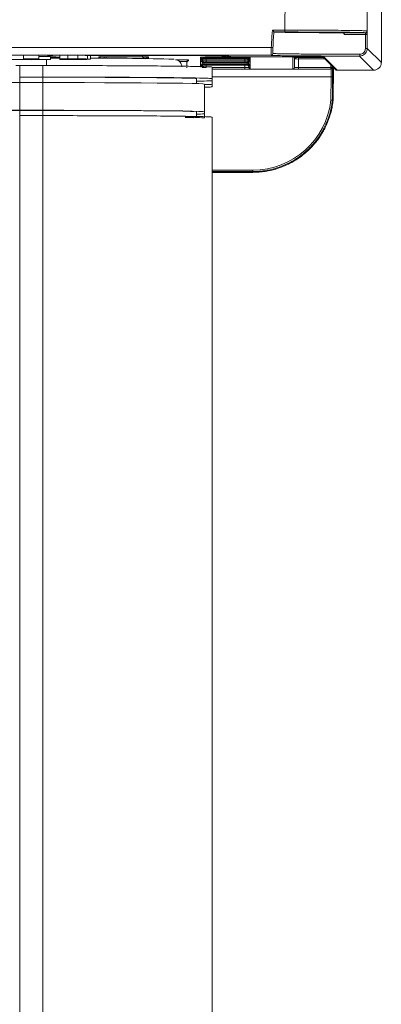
# Model space of a CAD drawing. Header units: millimetres. Extents: x 0 to 2100, y 0 to 1485.
# Tile 27 of 66: x 675 to 722, y 796 to 924. Entities that reach past the tile are written whole.
import ezdxf

# ---------------------------------------------------------------- set-up
doc = ezdxf.new("R2010")
doc.units = ezdxf.units.MM
doc.header["$LTSCALE"] = 5

msp = doc.modelspace()

# ---------------------------------------------------------------- linework, layer by layer
at = {"color": 7, "linetype": 'Continuous', "lineweight": 15}
for p, q in [((720.44, 922.08), (720.44, 1308.91)), ((722.27, 918.12), (722.27, 949.82)), ((709.69, 922.09), (708.3, 922.09)), ((708.3, 922.09), (708.3, 922.09)), ((720.44, 921.74), (720.44, 919.95)), ((679, 919.07), (679, 919.04)), ((683.77, 919.04), (683.77, 919.07)), ((720.44, 919.95), (722.27, 918.12)), ((674.27, 918.52), (676.77, 918.49)), ((675.77, 918.52), (674.27, 918.52)), ((675.77, 918.58), (675.77, 918.98)), ((677.77, 918.58), (675.77, 918.58)), ((675.77, 918.58), (675.77, 918.52)), ((676.77, 918.49), (679.27, 918.52)), ((677.77, 918.58), (677.77, 918.98)), ((679.27, 918.92), (677.77, 918.92)), ((677.77, 918.52), (677.77, 918.58)), ((679.27, 918.52), (677.77, 918.52)), ((679, 919.04), (679.54, 919.04)), ((679.27, 918.52), (679.27, 918.92)), ((679.27, 918.87), (679.29, 918.87)), ((679.34, 918.68), (680.5, 918.68)), ((679.54, 919.04), (679.54, 919.07)), ((679.79, 918.82), (679.79, 918.82)), ((679.79, 918.74), (679.79, 918.82)), ((679.96, 918.87), (679.97, 918.87)), ((679.99, 918.86), (679.99, 918.8)), ((679.99, 918.8), (680.5, 918.8)), ((679.99, 918.76), (679.99, 918.69)), ((679.99, 918.69), (679.99, 918.69)), ((680.5, 918.59), (680.5, 918.99)), ((680.5, 918.53), (680.5, 918.59)), ((680.5, 918.59), (681.52, 918.59)), ((682.29, 918.53), (680.5, 918.53)), ((681.52, 918.59), (681.52, 918.99)), ((682, 918.58), (681.64, 918.58)), ((681.64, 918.58), (681.64, 918.56)), ((681.64, 918.56), (681.94, 918.56)), ((681.91, 918.55), (681.64, 918.55)), ((681.64, 918.55), (681.64, 918.54)), ((681.64, 918.54), (681.97, 918.54)), ((682.81, 918.58), (682.81, 918.98)), ((683.77, 919.04), (701.45, 919.04)), ((684.08, 918.57), (684.08, 918.97)), ((684.49, 918.55), (684.49, 918.95)), ((684.49, 918.79), (684.49, 918.77)), ((685.54, 918.69), (685.54, 918.86)), ((685.54, 918.69), (685.54, 918.69)), ((685.74, 918.82), (685.74, 918.73)), ((686.24, 918.87), (691.29, 918.87)), ((691.79, 918.82), (691.79, 918.82)), ((691.79, 918.73), (691.79, 918.82)), ((691.96, 918.87), (691.97, 918.87)), ((691.99, 918.86), (691.99, 918.69)), ((691.99, 918.69), (691.99, 918.69)), ((696.99, 917.63), (697, 918.16)), ((697, 918.16), (697, 918.25)), ((697.2, 918.45), (697.2, 918.36)), ((698.79, 918.78), (698.79, 918.83)), ((698.79, 918.78), (698.79, 918.78)), ((698.79, 918.62), (698.79, 918.78)), ((698.79, 918.62), (698.79, 918.62)), ((698.79, 918.54), (698.79, 918.62)), ((698.79, 918.54), (698.79, 918.54)), ((698.79, 918.49), (698.79, 918.54)), ((698.79, 918.49), (698.79, 918.49)), ((698.79, 918.32), (698.79, 918.49)), ((698.79, 918.32), (698.79, 918.32)), ((698.79, 918.27), (698.79, 918.32)), ((698.79, 918.27), (698.79, 918.27)), ((698.79, 918.19), (698.79, 918.27)), ((698.79, 918.19), (698.79, 918.19)), ((698.79, 917.82), (698.79, 918.19)), ((698.79, 917.82), (698.79, 917.82)), ((698.79, 917.73), (698.79, 917.82)), ((698.99, 918.82), (698.99, 918.73)), ((698.99, 918.69), (698.99, 918.68)), ((698.99, 918.68), (698.99, 918.52)), ((698.99, 918.47), (698.99, 918.47)), ((698.99, 918.47), (698.99, 918.38)), ((698.99, 918.02), (698.99, 918.01)), ((698.99, 918.01), (698.99, 917.93)), ((698.99, 917.88), (698.99, 917.71)), ((699, 918.42), (699, 918.42)), ((699.19, 918.88), (699.19, 918.71)), ((699.19, 918.67), (699.19, 918.58)), ((699.19, 918.21), (699.19, 918.13)), ((699.19, 918.08), (699.19, 917.91)), ((699.19, 917.86), (699.19, 917.78)), ((699.49, 918.84), (704.54, 918.84)), ((699.5, 918.71), (704.54, 918.71)), ((704.54, 918.66), (699.5, 918.66)), ((699.5, 918.58), (704.54, 918.58)), ((699.5, 918.21), (699.5, 918.41)), ((699.5, 918.41), (704.54, 918.41)), ((704.54, 918.21), (699.5, 918.21)), ((699.5, 918.13), (704.54, 918.13)), ((704.54, 918.08), (699.5, 918.08)), ((699.5, 917.91), (704.54, 917.91)), ((704.54, 917.86), (699.5, 917.86)), ((702.32, 918.86), (701.27, 919.03)), ((701.9, 919.04), (702.91, 918.87)), ((701.91, 919.04), (701.93, 919.03)), ((701.93, 919.03), (702.95, 918.86)), ((714.11, 918.86), (702.32, 918.86)), ((702.95, 918.86), (714.3, 918.86)), ((704.54, 918.21), (704.54, 918.41)), ((704.84, 918.58), (704.84, 918.67)), ((704.84, 918.13), (704.84, 918.21)), ((704.84, 917.91), (704.84, 918.08)), ((704.84, 917.78), (704.84, 917.86)), ((705.04, 918.73), (705.04, 918.82)), ((705.04, 918.68), (705.04, 918.69)), ((705.04, 918.52), (705.04, 918.68)), ((705.04, 918.47), (705.04, 918.47)), ((705.04, 918.38), (705.04, 918.47)), ((705.04, 918.01), (705.04, 918.02)), ((705.04, 917.93), (705.04, 918.01)), ((705.04, 917.88), (705.04, 917.88)), ((705.04, 917.71), (705.04, 917.88)), ((705.21, 918.83), (705.22, 918.83)), ((705.24, 918.83), (705.24, 918.78)), ((705.24, 918.78), (705.24, 918.62)), ((705.24, 918.78), (705.24, 918.78)), ((705.24, 918.62), (705.24, 918.62)), ((705.24, 918.62), (705.24, 918.54)), ((705.24, 918.54), (705.24, 918.49)), ((705.24, 918.54), (705.24, 918.54)), ((705.24, 918.49), (705.24, 918.32)), ((705.24, 918.49), (705.24, 918.49)), ((705.24, 918.32), (705.24, 918.27)), ((705.24, 918.32), (705.24, 918.32)), ((705.24, 918.27), (705.24, 918.19)), ((705.24, 918.27), (705.24, 918.27)), ((705.24, 918.19), (705.24, 917.82)), ((705.24, 918.19), (705.24, 918.19)), ((705.24, 917.82), (705.24, 917.73)), ((705.24, 917.82), (705.24, 917.82)), ((710.79, 917.28), (710.79, 918.83)), ((710.99, 917.48), (711, 918.58)), ((711.49, 918.84), (714.13, 918.84)), ((711.5, 918.58), (711.49, 917.47)), ((711.5, 918.78), (711.5, 918.58)), ((714.67, 918.86), (716.34, 917.19)), ((714.78, 918.86), (716.51, 917.12)), ((721.27, 917.12), (719.44, 918.95)), ((678.77, 917.74), (674.77, 917.74)), ((675.27, 917.73), (675.27, 916.23)), ((678.27, 917.73), (675.27, 917.73)), ((678.27, 917.73), (678.27, 916.23)), ((696.99, 917.44), (696.99, 917.52)), ((698.79, 917.73), (698.79, 917.73)), ((698.79, 917.68), (698.79, 917.73)), ((698.79, 917.68), (698.79, 917.68)), ((698.79, 917.52), (698.79, 917.52)), ((698.79, 917.47), (698.79, 917.47)), ((699.5, 917.78), (704.54, 917.78)), ((700.27, 917.53), (700.27, 917.33)), ((700.27, 917.33), (700.27, 916.03)), ((704.54, 917.27), (704.54, 917.47)), ((705.04, 917.67), (705.04, 917.67)), ((705.04, 917.58), (705.04, 917.67)), ((705.24, 917.73), (705.24, 917.68)), ((705.24, 917.73), (705.24, 917.73)), ((705.24, 917.68), (705.24, 917.52)), ((705.24, 917.68), (705.24, 917.68)), ((705.24, 917.52), (705.24, 917.47)), ((705.24, 917.52), (705.24, 917.52)), ((705.24, 917.47), (705.24, 917.38)), ((705.24, 917.47), (705.24, 917.47)), ((705.24, 917.38), (705.24, 917.28)), ((705.24, 917.38), (705.24, 917.38)), ((711.49, 917.47), (711.49, 917.27)), ((711.49, 917.47), (715.7, 917.47)), ((715.7, 917.27), (711.49, 917.27)), ((715.7, 917.47), (715.7, 917.27)), ((715.7, 917.47), (715.9, 917.47)), ((715.73, 917.24), (715.7, 917.27)), ((715.9, 917.47), (715.93, 917.43)), ((716.01, 913.22), (716.05, 917.49)), ((716.51, 917.12), (721.27, 917.12)), ((675.27, 916.23), (678.27, 916.23)), ((675.27, 916.21), (678.27, 916.21)), ((675.27, 911.92), (675.27, 915.52)), ((675.27, 915.52), (678.27, 915.52)), ((678.27, 911.92), (678.27, 915.52)), ((698.27, 915.39), (698.27, 916.03)), ((699.27, 911.73), (699.27, 915.33)), ((700.27, 916.03), (700.27, 915.77)), ((700.27, 915.77), (700.27, 915.23)), ((715.71, 913.23), (715.73, 916.25)), ((715.93, 916.26), (715.91, 913.22)), ((700.27, 915.23), (700.27, 914.97)), ((715.91, 913.22), (715.91, 913.22)), ((716.01, 913.22), (716.01, 913.22)), ((675.27, 911.92), (678.27, 911.92)), ((675.27, 911.91), (678.27, 911.91)), ((698.27, 911.03), (698.27, 911.73)), ((699.27, 911.73), (699.27, 911.47)), ((699.27, 910.93), (699.27, 911.47)), ((675.27, 911.23), (675.27, 792.73)), ((675.27, 911.23), (678.27, 911.23)), ((678.27, 911.23), (678.27, 792.73)), ((700.27, 911.03), (700.27, 792.54)), ((700.27, 903.86), (705.58, 903.86)), ((705.58, 904.16), (705.58, 903.96)), ((705.58, 903.96), (705.58, 903.86))]:
    msp.add_line(p, q, dxfattribs=at)
at = {"color": 8, "linetype": 'Continuous', "lineweight": 15}
for p, q in [((679.54, 919.07), (679.56, 919.07)), ((678.77, 917.74), (678.77, 918.51)), ((679.27, 918.73), (679.29, 918.73)), ((679.29, 918.73), (679.29, 918.87)), ((679.29, 918.73), (679.29, 918.68)), ((679.79, 918.82), (679.79, 918.89)), ((679.99, 918.86), (679.97, 918.87)), ((679.99, 918.8), (679.99, 918.76)), ((680.5, 918.76), (679.99, 918.76)), ((679.99, 918.69), (679.99, 918.68)), ((681.94, 918.56), (681.94, 918.58)), ((685.57, 918.87), (685.54, 918.86)), ((685.54, 918.67), (685.54, 918.69)), ((685.74, 918.89), (685.74, 918.82)), ((685.74, 918.69), (685.75, 918.74)), ((685.74, 918.73), (685.74, 918.73)), ((686.25, 918.87), (686.24, 918.69)), ((686.24, 918.69), (686.24, 918.67)), ((686.24, 918.69), (686.46, 918.69)), ((691.29, 918.79), (691.29, 918.87)), ((691.79, 918.82), (691.79, 918.89)), ((691.79, 918.74), (691.79, 918.69)), ((691.79, 918.69), (691.79, 918.73)), ((691.97, 918.87), (691.99, 918.86)), ((691.99, 918.69), (691.99, 918.63)), ((697, 918.25), (696.99, 917.63)), ((698.79, 918.83), (698.82, 918.83)), ((698.99, 918.73), (698.99, 918.69)), ((698.99, 918.52), (698.99, 918.47)), ((698.99, 918.38), (698.99, 918.02)), ((698.99, 917.93), (698.99, 917.88)), ((699.5, 918.66), (699.5, 918.71)), ((699.5, 918.58), (699.5, 918.41)), ((699.5, 918.08), (699.5, 918.13)), ((699.5, 917.86), (699.5, 917.91)), ((702.91, 918.87), (702.95, 918.86)), ((704.54, 918.66), (704.54, 918.71)), ((704.54, 918.41), (704.54, 918.58)), ((704.54, 918.08), (704.54, 918.13)), ((704.54, 917.86), (704.54, 917.91)), ((704.84, 918.71), (704.84, 918.83)), ((705.04, 918.69), (705.04, 918.73)), ((705.04, 918.47), (705.04, 918.52)), ((705.04, 918.42), (705.04, 918.42)), ((705.04, 918.02), (705.04, 918.38)), ((705.04, 917.88), (705.04, 917.93)), ((705.22, 918.83), (705.24, 918.83)), ((710.99, 918.83), (710.99, 917.48)), ((711, 918.58), (711, 918.83)), ((711.2, 918.83), (711.2, 918.78)), ((711.5, 918.78), (714.76, 918.78)), ((714.96, 918.58), (711.5, 918.58)), ((714.11, 918.86), (714.11, 918.86)), ((714.75, 918.86), (714.78, 918.86)), ((715.7, 917.47), (715.7, 917.84)), ((696.99, 917.53), (696.99, 917.48)), ((698.99, 917.71), (698.99, 917.67)), ((698.99, 917.48), (699, 917.58)), ((699.5, 917.78), (699.49, 917.47)), ((700.27, 917.47), (704.54, 917.47)), ((704.54, 917.27), (700.27, 917.27)), ((700.27, 917.24), (715.73, 917.24)), ((704.54, 917.47), (704.54, 917.78)), ((705.04, 917.67), (705.04, 917.71)), ((705.04, 917.6), (705.04, 917.48)), ((705.04, 917.48), (705.04, 917.58)), ((715.9, 917.64), (715.9, 917.47)), ((675.27, 915.52), (675.27, 916.21)), ((678.27, 915.52), (678.27, 916.21)), ((715.73, 916.25), (700.27, 916.25)), ((675.27, 911.23), (675.27, 911.91)), ((678.27, 911.23), (678.27, 911.91)), ((700.27, 904.16), (705.58, 904.16)), ((705.58, 903.96), (700.27, 903.96))]:
    msp.add_line(p, q, dxfattribs=at)
at = {"color": 7, "linetype": 'Continuous', "lineweight": 15, "flags": 128}
for points in [[(709.73, 922.33), (709.74, 923.84), (709.76, 925.03)], [(679.79, 918.74), (679.8, 918.7), (679.8, 918.68)], [(654.27, 915.33), (654.45, 915.36), (654.98, 915.38), (655.87, 915.4), (657.08, 915.43), (658.61, 915.45), (660.42, 915.46), (662.49, 915.48), (664.77, 915.49), (667.23, 915.5), (669.83, 915.51), (672.53, 915.52), (675.27, 915.52)], [(678.27, 915.52), (681.01, 915.52), (683.7, 915.51), (686.31, 915.5), (688.77, 915.49), (691.05, 915.48), (693.12, 915.46), (694.93, 915.45), (696.46, 915.43), (697.67, 915.4), (698.55, 915.38), (699.09, 915.36), (699.27, 915.33)], [(654.27, 911.73), (654.45, 911.76), (654.98, 911.78), (655.87, 911.8), (657.08, 911.83), (658.61, 911.85), (660.42, 911.86), (662.49, 911.88), (664.77, 911.89), (667.23, 911.9), (669.83, 911.91), (672.53, 911.92), (675.27, 911.92)], [(655.27, 911.73), (655.47, 911.76), (656.08, 911.78), (657.08, 911.81), (658.44, 911.83), (660.15, 911.85), (662.17, 911.87), (664.46, 911.88), (666.96, 911.89), (669.63, 911.9), (672.42, 911.91), (675.27, 911.91)], [(678.27, 911.92), (681.01, 911.92), (683.7, 911.91), (686.31, 911.9), (688.77, 911.89), (691.05, 911.88), (693.12, 911.86), (694.93, 911.85), (696.46, 911.83), (697.67, 911.8), (698.55, 911.78), (699.09, 911.76), (699.27, 911.73)], [(678.27, 911.91), (681.12, 911.91), (683.9, 911.9), (686.58, 911.89), (689.08, 911.88), (691.37, 911.87), (693.38, 911.85), (695.09, 911.83), (696.46, 911.81), (697.46, 911.78), (697.91, 911.77)], [(696.77, 911), (697.46, 910.98), (697.91, 910.96)]]:
    msp.add_lwpolyline(points, dxfattribs=at)
at = {"color": 8, "linetype": 'Continuous', "lineweight": 15, "flags": 128}
for points in [[(679.79, 918.82), (679.79, 918.86), (679.79, 918.87)], [(685.74, 918.73), (685.74, 918.69), (685.73, 918.67)], [(685.74, 918.73), (685.74, 918.69), (685.73, 918.67)], [(685.74, 918.73), (685.74, 918.69), (685.74, 918.67)], [(691.79, 918.87), (691.79, 918.86), (691.79, 918.82)], [(691.79, 918.69), (691.8, 918.65), (691.8, 918.63)], [(698.99, 918.68), (699, 918.72), (699, 918.73)]]:
    msp.add_lwpolyline(points, dxfattribs=at)
at = {"color": 7, "linetype": 'Continuous', "lineweight": 15}
for centre, radius, start, end in [((709.27, 922.27), 0.457, 336.4648, 7.2311), ((720.19, 922.23), 0.24, 270.0391, 359.9964), ((720.26, 922.54), 0.779, 265.8439, 283.2705), ((679, 919.28), 0.24, 241.2148, 270.0003), ((707.95, 919.3), 0.24, 270.0868, 359.7363), ((707.44, 898.82), 21.24, 88.0069, 88.5651), ((718.68, 919.14), 0.782, 346.5876, 4.2683), ((720.26, 922.41), 2.46, 268.6776, 274.1572), ((679.54, 919.28), 0.24, 269.9997, 298.3998), ((679.99, 918.89), 0.2, 180.8316, 270.0011), ((679.99, 918.89), 0.2, 180.5011, 270.0011), ((679.99, 919), 0.2, 221.4622, 270.0003), ((686.4, 629.86), 288.82, 88.2254, 90.3785), ((685.54, 918.89), 0.2, 269.9989, 359.1684), ((685.54, 918.89), 0.2, 269.9989, 359.4989), ((685.94, 918.73), 0.2, 145.043, 179.1693), ((691.59, 918.73), 0.2, 0.8308, 43.9771), ((691.99, 918.89), 0.2, 180.8316, 270.0011), ((691.99, 918.89), 0.2, 180.5011, 270.0011), ((697.2, 918.25), 0.2, 89.999, 179.4989), ((697.2, 918.16), 0.2, 89.999, 179.4989), ((698.79, 918.82), 0.2, 269.9989, 359.4989), ((698.79, 918.82), 0.2, 269.9989, 359.1684), ((698.79, 918.74), 0.2, 269.9989, 359.1684), ((698.79, 918.74), 0.2, 269.9989, 359.4989), ((698.79, 918.69), 0.2, 269.9989, 359.4989), ((698.79, 918.69), 0.2, 269.9989, 359.1684), ((698.79, 918.52), 0.2, 269.9989, 359.1684), ((698.79, 918.52), 0.2, 269.9989, 359.4989), ((698.79, 918.47), 0.2, 269.9989, 359.4989), ((698.79, 918.47), 0.2, 269.9989, 359.1684), ((698.79, 918.39), 0.2, 269.9989, 359.1684), ((698.79, 918.39), 0.2, 269.9989, 359.4989), ((698.79, 918.02), 0.2, 269.9989, 359.4989), ((698.79, 918.02), 0.2, 269.9989, 359.1684), ((698.79, 917.93), 0.2, 269.9989, 359.1684), ((698.79, 917.93), 0.2, 269.9989, 359.4989), ((698.79, 917.88), 0.2, 269.9989, 359.4989), ((698.79, 917.88), 0.2, 269.9989, 359.1684), ((699.19, 918.51), 0.2, 89.9989, 179.1684), ((699.19, 918.47), 0.2, 89.9989, 179.1684), ((699.19, 918.38), 0.2, 89.9989, 179.1684), ((699.19, 918.01), 0.2, 89.9989, 179.1684), ((699.19, 917.93), 0.2, 89.9989, 179.1684), ((699.19, 917.88), 0.2, 89.9989, 179.1684), ((699.19, 917.71), 0.2, 89.9989, 179.1684), ((699.19, 917.66), 0.2, 89.9989, 179.1684), ((702.95, 919.1), 0.24, 260.5459, 270), ((704.84, 918.51), 0.2, 0.8316, 90.0011), ((704.84, 918.47), 0.2, 0.8316, 90.0011), ((704.84, 918.38), 0.2, 0.8316, 90.0011), ((704.84, 918.01), 0.2, 0.8316, 90.0011), ((704.84, 917.93), 0.2, 0.8316, 90.0011), ((704.84, 917.88), 0.2, 0.8316, 90.0011), ((704.84, 917.71), 0.2, 0.8316, 90.0011), ((704.84, 917.66), 0.2, 0.8316, 90.0011), ((704.84, 918.73), 0.2, 0.8306, 31.9355), ((705.24, 918.82), 0.2, 180.5011, 270.0011), ((705.24, 918.82), 0.2, 180.8316, 270.0011), ((705.24, 918.74), 0.2, 180.8316, 270.0011), ((705.24, 918.74), 0.2, 180.5011, 270.0011), ((705.24, 918.69), 0.2, 180.5011, 270.0011), ((705.24, 918.69), 0.2, 180.8316, 270.0011), ((705.24, 918.52), 0.2, 180.8316, 270.0011), ((705.24, 918.52), 0.2, 180.5011, 270.0011), ((705.24, 918.47), 0.2, 180.5011, 270.0011), ((705.24, 918.47), 0.2, 180.8316, 270.0011), ((705.24, 918.39), 0.2, 180.8316, 270.0011), ((705.24, 918.39), 0.2, 180.5011, 270.0011), ((705.24, 918.02), 0.2, 180.5011, 270.0011), ((705.24, 918.02), 0.2, 180.8316, 270.0011), ((705.24, 917.93), 0.2, 180.8316, 270.0011), ((705.24, 917.93), 0.2, 180.5011, 270.0011), ((705.24, 917.88), 0.2, 180.5011, 270.0011), ((705.24, 917.88), 0.2, 180.8316, 270.0011), ((711.2, 918.58), 0.2, 89.9989, 179.4989), ((699.19, 917.58), 0.2, 89.9989, 179.1684), ((704.84, 917.58), 0.2, 0.8316, 90.0011), ((705.24, 917.72), 0.2, 180.8316, 270.0011), ((705.24, 917.72), 0.2, 180.5011, 270.0011), ((705.24, 917.67), 0.2, 180.5011, 270.0011), ((705.24, 917.67), 0.2, 180.8316, 270.0011), ((705.24, 917.58), 0.2, 180.8316, 270.0011), ((705.24, 917.58), 0.2, 180.5011, 270.0011), ((705.24, 917.48), 0.2, 180.5011, 270.0011), ((710.79, 917.48), 0.2, 269.9989, 359.4989), ((715.7, 917.47), 0.2, 270.0051, 359.4993), ((715.73, 917.44), 0.2, 270.0051, 359.4993), ((716.51, 917.36), 0.24, 225, 270), ((715.81, 919.18), 2.93, 268.5464, 272.4623), ((705.58, 914.35), 10.19, 270, 353.6886), ((698.24, 920.96), 9.54, 270.1899, 276.2065), ((696.99, 881.23), 29.79, 85.6067, 90.4201)]:
    msp.add_arc(centre, radius, start, end, dxfattribs=at)
at = {"color": 8, "linetype": 'Continuous', "lineweight": 15}
for centre, radius, start, end in [((679.59, 918.73), 0.2, 0.8307, 43.333), ((679.99, 918.82), 0.2, 180.5002, 223.5722), ((679.99, 918.82), 0.2, 180.8307, 223.4068), ((679.99, 918.96), 0.2, 207.9142, 270.0005), ((685.54, 918.82), 0.2, 311.1054, 359.4997), ((685.54, 918.82), 0.2, 311.2867, 359.1691), ((685.94, 918.81), 0.2, 156.5044, 179.1694), ((691.99, 918.82), 0.2, 180.5009, 256.4423), ((691.99, 918.82), 0.2, 180.8315, 255.9159), ((691.99, 918.74), 0.2, 180.8306, 212.6892), ((691.99, 918.74), 0.2, 180.5001, 212.5458), ((704.84, 918.68), 0.2, 0.8308, 50.8899), ((705.24, 918.98), 0.2, 227.1877, 270.0002), ((705.24, 918.98), 0.2, 227.0547, 270.0002), ((716.51, 917.36), 0.24, 225.0004, 270.0049)]:
    msp.add_arc(centre, radius, start, end, dxfattribs=at)
at = {"color": 7, "linetype": 'Continuous', "lineweight": 15}
for centre, major_axis, ratio, start_param, end_param in [((642.63, 914.94), (475.36, 0), 0.008727, 1.495138, 1.502534), ((642.63, 914.94), (475.36, 0), 0.008727, 1.48413, 1.491977), ((685.74, 918.33), (0.003, 0.4), 0.000076, 5.663594, 6.274459), ((686.24, 918.69), (0.5, 0.002), 0.012216, 3.14152, 4.71224), ((686.09, 919.03), (0, 0.5), 0.999962, 3.949392, 4.382465), ((691.97, 919.53), (0, 1), 0.999962, 2.216371, 2.785349), ((695.5, 918.45), (1.7, 0), 0.008727, 0.000076, 1.57072), ((699.5, 918.42), (0.5, 0.002), 0.012216, 3.14152, 4.71224), ((699.5, 918.71), (0.7, 0), 0.008727, 1.570872, 2.019234), ((699.5, 918.67), (0.7, 0), 0.008727, 4.263952, 4.712313), ((699.5, 918.58), (0.7, 0), 0.008727, 1.570872, 2.019234), ((699.5, 918.22), (0.7, 0), 0.008727, 4.263952, 4.712313), ((699.5, 918.12), (0.7, 0), 0.008727, 1.570872, 2.019234), ((699.5, 918.08), (0.7, 0), 0.008727, 4.263952, 4.712313), ((699.5, 917.91), (0.7, 0), 0.008727, 1.570872, 2.019234), ((699.5, 917.87), (0.7, 0), 0.008727, 4.263952, 4.712313), ((701.45, 919.03), (0.48, 0), 0.008727, 0.05236, 1.570796), ((704.54, 918.71), (0.7, 0), 0.008727, 1.122359, 1.57072), ((704.54, 918.67), (0.7, 0), 0.008727, 4.712465, 5.160826), ((704.54, 918.58), (0.7, 0), 0.008727, 1.122359, 1.57072), ((704.54, 918.42), (0.5, -0.002), 0.012216, 4.712538, 6.283258), ((704.54, 918.22), (0.7, 0), 0.008727, 4.712465, 5.160826), ((704.54, 918.12), (0.7, 0), 0.008727, 1.122359, 1.57072), ((704.54, 918.08), (0.7, 0), 0.008727, 4.712465, 5.160826), ((704.54, 917.91), (0.7, 0), 0.008727, 1.122359, 1.57072), ((704.54, 917.87), (0.7, 0), 0.008727, 4.712465, 5.160826), ((711.49, 918.83), (0.7, 0), 0.008727, 1.570872, 3.141593), ((711.5, 918.58), (0.5, -0.002), 0.005236, 3.141641, 4.712362), ((711.5, 918.78), (0.3, 0), 0.008727, 3.141593, 4.712313), ((714.3, 918.86), (0.48, 0), 0.008727, 0.008727, 1.570796), ((721.27, 918.12), (0.707, -0.707), 0.99996, 5.497825, 7.068545), ((699.49, 917.48), (0.5, 0.002), 0.012216, 3.14152, 4.71224), ((699.5, 917.77), (0.7, 0), 0.008727, 1.570872, 2.019234), ((704.54, 917.77), (0.7, 0), 0.008727, 1.122359, 1.57072), ((704.54, 917.48), (0.5, -0.002), 0.012216, 4.712538, 6.283258), ((704.54, 917.28), (0.7, 0), 0.008727, 4.712465, 6.283185), ((711.49, 917.28), (0.7, 0), 0.008727, 3.141593, 4.712313), ((711.49, 917.48), (0.5, 0.002), 0.012216, 3.14152, 4.71224), ((715.72, 916.24), (0.01, 1), 0.010562, 4.729952, 6.274568), ((715.92, 916.23), (0.01, 1.2), 0.008802, 4.729918, 6.274535), ((713.79, 914.28), (8.28, -0.07), 0.130407, 4.971664, 4.984471)]:
    msp.add_ellipse(centre, major_axis=major_axis, ratio=ratio, start_param=start_param, end_param=end_param, dxfattribs=at)
at = {"color": 8, "linetype": 'Continuous', "lineweight": 15}
for centre, major_axis, ratio, start_param, end_param in [((691.29, 918.69), (0.5, -0.002), 0.012216, 4.998462, 6.283258), ((695.5, 918.25), (1.5, 0), 0.00989, 0.000054, 1.200097), ((702.32, 919.06), (0.016, 0.2), 0.897989, 3.229704, 4.16339), ((702.32, 919.06), (0.38, 0.002), 0.526854, 4.709036, 5.512094), ((695.5, 917.65), (1.7, 0), 0.008727, 0.000076, 0.503062)]:
    msp.add_ellipse(centre, major_axis=major_axis, ratio=ratio, start_param=start_param, end_param=end_param, dxfattribs=at)
at = {"color": 7, "linetype": 'Continuous', "lineweight": 15}
for points, knots in [([(707.97, 920.06), (708, 920.74), (708.04, 921.49), (708.11, 922.25), (708.11, 922.33)], [0, 0, 0, 0, 0.895274, 1, 1, 1, 1]), ([(708.11, 922.33), (708.27, 922.33), (708.81, 922.33), (709.35, 922.33), (709.73, 922.33), (709.73, 922.33)], [0, 0, 0, 0, 0.294251, 0.999963, 1, 1, 1, 1]), ([(708.3, 922.09), (708.3, 922.1), (708.29, 922.11), (708.26, 922.15), (708.21, 922.22), (708.16, 922.28), (708.12, 922.32), (708.11, 922.33), (708.11, 922.33)], [0, 0, 0, 0, 0.1734625, 0.3458312, 0.6008036, 0.9305747, 0.9924365, 1, 1, 1, 1]), ([(708.3, 922.09), (708.3, 922.09), (708.24, 921.41), (708.21, 920.73), (708.18, 920.05)], [0, 0, 0, 0, 0.001004, 1, 1, 1, 1]), ([(708.3, 922.09), (708.31, 922.09), (708.34, 922.08), (708.54, 922.07), (708.64, 922.06)], [0, 0, 0, 0, 0.496505, 1, 1, 1, 1]), ([(708.64, 922.06), (708.75, 922.06), (708.97, 922.06), (709.19, 922.06), (709.3, 922.06)], [0, 0, 0, 0, 0.50512, 1, 1, 1, 1]), ([(708.71, 922.06), (709.13, 922.05), (709.85, 922.03), (711.63, 922.02), (713.32, 922), (715.2, 921.99), (716.63, 921.99), (717.42, 921.99)], [0, 0, 0, 0, 0.290551, 0.48938, 0.648762, 0.808144, 1, 1, 1, 1]), ([(709.3, 922.06), (710.34, 922.06), (712.42, 922.06), (714.98, 922.04), (716.82, 922.02), (717.21, 922), (717.4, 921.99)], [0, 0, 0, 0, 0.251542, 0.503108, 0.755292, 1, 1, 1, 1]), ([(720.19, 921.99), (720.18, 921.99), (720.14, 921.99), (719.88, 922.01), (719.21, 922.03), (718.21, 922.04), (716.92, 922.06), (715.38, 922.07), (713.63, 922.08), (711.72, 922.08), (710.37, 922.09), (709.69, 922.09)], [0, 0, 0, 0, 0.029395, 0.151054, 0.272709, 0.39408, 0.515456, 0.636598, 0.757735, 0.878863, 1, 1, 1, 1]), ([(709.73, 922.33), (709.73, 922.33), (710.41, 922.33), (711.79, 922.32), (713.73, 922.32), (715.52, 922.31), (717.08, 922.3), (718.4, 922.28), (719.42, 922.27), (720.11, 922.25), (720.38, 922.23), (720.42, 922.23), (720.43, 922.23)], [0, 0, 0, 0, 0.000003, 0.11941, 0.242272, 0.361682, 0.484547, 0.604188, 0.727279, 0.84718, 0.97061, 1, 1, 1, 1]), ([(717.4, 921.99), (717.85, 921.99), (718.77, 921.99), (719.71, 921.99), (720.19, 921.99)], [0, 0, 0, 0, 0.496485, 1, 1, 1, 1]), ([(717.42, 921.77), (717.42, 921.79), (717.42, 921.85), (717.41, 921.91), (717.41, 921.96), (717.4, 921.99), (717.4, 921.99), (717.4, 921.99)], [0, 0, 0, 0, 0.213729, 0.427269, 0.645964, 0.875505, 1, 1, 1, 1]), ([(720.2, 921.76), (720.04, 921.76), (719.24, 921.76), (718.3, 921.77), (717.55, 921.77), (717.42, 921.77)], [0, 0, 0, 0, 0.170646, 0.855247, 1, 1, 1, 1]), ([(720.2, 921.91), (720.2, 921.92), (720.2, 921.92), (720.2, 921.93), (720.2, 921.94), (720.2, 921.95), (720.2, 921.95), (720.2, 921.96), (720.19, 921.97), (720.19, 921.97), (720.19, 921.98), (720.19, 921.98), (720.19, 921.99), (720.19, 921.99), (720.19, 921.99)], [0, 0, 0, 0, 0.076679, 0.15365, 0.219574, 0.285683, 0.352358, 0.419224, 0.523201, 0.627908, 0.734908, 0.842698, 0.921195, 1, 1, 1, 1]), ([(720.2, 921.91), (720.23, 921.91), (720.29, 921.92), (720.37, 921.96), (720.42, 922.01), (720.43, 922.06), (720.44, 922.08)], [0, 0, 0, 0, 0.25, 0.5, 0.75, 1, 1, 1, 1]), ([(720.2, 921.76), (720.2, 921.78), (720.2, 921.8), (720.2, 921.84), (720.2, 921.88), (720.2, 921.9), (720.2, 921.91), (720.2, 921.91)], [0, 0, 0, 0, 0.242545, 0.492141, 0.734757, 0.984414, 1, 1, 1, 1]), ([(720.2, 919.95), (720.2, 920.11), (720.2, 920.71), (720.2, 921.32), (720.2, 921.76)], [0, 0, 0, 0, 0.263991, 1, 1, 1, 1]), ([(720.44, 921.74), (720.44, 921.74), (720.43, 921.75), (720.41, 921.75), (720.35, 921.76), (720.28, 921.76), (720.23, 921.76), (720.2, 921.76)], [0, 0, 0, 0, 0.128817, 0.348441, 0.566595, 0.783563, 1, 1, 1, 1]), ([(720.43, 922.23), (720.43, 922.22), (720.43, 922.22), (720.43, 922.19), (720.43, 922.13), (720.44, 922.09), (720.44, 922.08), (720.44, 922.08)], [0, 0, 0, 0, 0.157846, 0.581097, 0.846586, 0.999846, 1, 1, 1, 1]), ([(720.44, 922.08), (720.44, 922.08), (720.44, 922.06), (720.44, 922.01), (720.44, 921.94), (720.44, 921.86), (720.44, 921.81), (720.44, 921.78)], [0, 0, 0, 0, 0.015545, 0.258142, 0.50777, 0.750367, 1, 1, 1, 1]), ([(720.44, 921.78), (720.44, 921.77), (720.44, 921.76), (720.44, 921.74), (720.44, 921.74)], [0, 0, 0, 0, 0.895213, 1, 1, 1, 1]), ([(707.95, 919.06), (707.29, 919.06), (702.06, 919.06), (692.23, 919.07), (676.89, 919.09), (660.16, 919.09), (648.02, 919.1), (642.04, 919.1)], [0, 0, 0, 0, 0.030121, 0.239728, 0.449335, 0.728679, 1, 1, 1, 1]), ([(643.24, 920.1), (648.84, 920.09), (660.6, 920.08), (677.27, 920.07), (693.27, 920.06), (703.07, 920.06), (707.97, 920.06)], [0, 0, 0, 0, 0.258322, 0.54334, 0.771558, 1, 1, 1, 1]), ([(678.82, 919.07), (678.79, 919.07), (678.71, 919.07), (678.61, 919.07), (678.56, 919.07)], [0, 0, 0, 0, 0.450187, 1, 1, 1, 1]), ([(678.82, 919.07), (678.86, 919.07), (678.93, 919.07), (678.98, 919.07), (678.98, 919.07), (678.98, 919.07)], [0, 0, 0, 0, 0.505723, 0.849895, 1, 1, 1, 1]), ([(679.56, 919.07), (679.56, 919.07), (679.56, 919.07), (679.56, 919.07), (679.58, 919.07), (679.59, 919.07)], [0, 0, 0, 0, 0.017866, 0.359612, 1, 1, 1, 1]), ([(680.06, 919.07), (680.01, 919.07), (679.9, 919.07), (679.76, 919.07), (679.64, 919.07), (679.6, 919.07), (679.59, 919.07)], [0, 0, 0, 0, 0.248185, 0.526278, 0.804473, 1, 1, 1, 1]), ([(707.95, 919.06), (707.95, 919.07), (707.95, 919.09), (707.95, 919.27), (707.96, 919.53), (707.97, 919.81), (707.97, 919.99), (707.97, 920.06)], [0, 0, 0, 0, 0.21898, 0.438705, 0.655966, 0.87021, 1, 1, 1, 1]), ([(708.18, 920.05), (708.18, 920), (708.18, 919.86), (708.17, 919.65), (708.17, 919.46), (708.18, 919.32), (708.19, 919.3), (708.19, 919.3)], [0, 0, 0, 0, 0.130189, 0.344823, 0.562019, 0.781356, 1, 1, 1, 1]), ([(708.19, 919.3), (708.2, 919.29), (708.24, 919.29), (708.37, 919.28), (708.6, 919.27), (708.87, 919.27), (709.12, 919.26), (709.4, 919.25), (709.8, 919.25), (710.35, 919.24), (710.88, 919.23), (711.55, 919.23), (712.29, 919.22), (713.24, 919.21), (713.96, 919.21), (714.86, 919.21), (715.8, 919.2), (716.94, 919.2), (717.78, 919.2), (718.46, 919.2), (718.96, 919.19), (719.29, 919.19), (719.46, 919.19)], [0, 0, 0, 0, 0.028944, 0.08707, 0.146031, 0.205845, 0.235897, 0.264841, 0.322967, 0.381928, 0.441743, 0.471794, 0.558826, 0.617786, 0.6776, 0.707651, 0.794681, 0.853639, 0.913452, 0.943503, 0.970873, 1, 1, 1, 1]), ([(720.44, 919.95), (720.43, 919.84), (720.4, 919.62), (720.23, 919.32), (719.98, 919.09), (719.7, 918.97), (719.51, 918.96), (719.44, 918.95)], [0, 0, 0, 0, 0.2142437, 0.4285237, 0.6425259, 0.8562947, 1, 1, 1, 1]), ([(719.46, 919.19), (719.51, 919.2), (719.65, 919.21), (719.86, 919.3), (720.05, 919.47), (720.18, 919.69), (720.19, 919.86), (720.2, 919.95)], [0, 0, 0, 0, 0.142982, 0.355878, 0.569678, 0.784574, 1, 1, 1, 1]), ([(679.29, 918.87), (679.34, 918.87), (679.46, 918.87), (679.64, 918.87), (679.8, 918.87), (679.92, 918.87), (679.95, 918.87), (679.96, 918.87)], [0, 0, 0, 0, 0.144061, 0.399194, 0.594785, 0.814192, 1, 1, 1, 1]), ([(679.29, 918.73), (679.32, 918.73), (679.4, 918.73), (679.53, 918.73), (679.65, 918.73), (679.74, 918.73), (679.79, 918.73), (679.79, 918.74), (679.79, 918.74)], [0, 0, 0, 0, 0.100993, 0.315482, 0.499944, 0.664383, 0.878882, 1, 1, 1, 1]), ([(681.52, 918.59), (681.76, 918.59), (682.2, 918.59), (682.63, 918.58), (682.81, 918.58)], [0, 0, 0, 0, 0.560274, 1, 1, 1, 1]), ([(683.35, 918.55), (683.35, 918.55), (683.33, 918.55), (683.23, 918.55), (683.06, 918.55), (682.64, 918.55), (682.24, 918.55), (681.91, 918.55)], [0, 0, 0, 0, 0.125208, 0.250275, 0.3755, 0.500774, 1, 1, 1, 1]), ([(681.94, 918.56), (682.07, 918.56), (682.33, 918.56), (682.68, 918.56), (682.91, 918.57), (682.93, 918.57), (682.94, 918.57)], [0, 0, 0, 0, 0.28109, 0.560548, 0.780097, 1, 1, 1, 1]), ([(681.97, 918.54), (682.27, 918.54), (682.64, 918.54), (683.06, 918.54), (683.23, 918.54), (683.34, 918.54), (683.35, 918.55), (683.35, 918.55)], [0, 0, 0, 0, 0.500037, 0.625162, 0.750129, 0.874962, 1, 1, 1, 1]), ([(682.94, 918.57), (682.93, 918.57), (682.91, 918.57), (682.77, 918.57), (682.5, 918.58), (682.22, 918.58), (682, 918.58)], [0, 0, 0, 0, 0.249584, 0.375361, 0.501266, 1, 1, 1, 1]), ([(684.49, 918.55), (684.45, 918.54), (684.36, 918.54), (683.75, 918.53), (683, 918.53), (682.53, 918.53), (682.29, 918.53)], [0, 0, 0, 0, 0.279212, 0.558481, 0.778693, 1, 1, 1, 1]), ([(682.81, 918.58), (683.01, 918.58), (683.39, 918.58), (683.8, 918.58), (684.05, 918.58), (684.07, 918.57), (684.08, 918.57)], [0, 0, 0, 0, 0.280128, 0.559802, 0.779794, 1, 1, 1, 1]), ([(684.08, 918.57), (684.07, 918.57), (684.06, 918.57), (683.85, 918.56), (683.59, 918.56), (683.42, 918.56)], [0, 0, 0, 0, 0.280305, 0.560457, 1, 1, 1, 1]), ([(683.42, 918.56), (683.59, 918.56), (683.93, 918.56), (684.4, 918.55), (684.46, 918.55), (684.49, 918.55)], [0, 0, 0, 0, 0.281283, 0.5617, 1, 1, 1, 1]), ([(685.56, 918.87), (685.56, 918.87), (685.57, 918.87), (685.58, 918.87), (685.58, 918.87)], [0, 0, 0, 0, 0.397465, 1, 1, 1, 1]), ([(685.58, 918.87), (685.6, 918.87), (685.63, 918.87), (685.75, 918.87), (685.92, 918.87), (686.09, 918.87), (686.21, 918.87), (686.24, 918.87)], [0, 0, 0, 0, 0.1793478, 0.3824656, 0.6103149, 0.8752538, 1, 1, 1, 1]), ([(691.29, 918.87), (691.34, 918.87), (691.46, 918.87), (691.64, 918.87), (691.8, 918.87), (691.92, 918.87), (691.95, 918.87), (691.96, 918.87)], [0, 0, 0, 0, 0.144061, 0.399194, 0.594785, 0.814192, 1, 1, 1, 1]), ([(696.35, 917.54), (696.33, 917.66), (696.31, 917.89), (696.15, 918.16), (695.97, 918.33), (695.8, 918.44), (695.7, 918.48), (695.67, 918.49), (695.67, 918.49)], [0, 0, 0, 0, 0.281698, 0.50709, 0.697093, 0.859781, 0.995473, 1, 1, 1, 1]), ([(698.81, 918.83), (698.81, 918.83), (698.82, 918.83), (698.83, 918.83), (698.83, 918.83)], [0, 0, 0, 0, 0.397465, 1, 1, 1, 1]), ([(698.83, 918.83), (698.85, 918.83), (698.88, 918.83), (699, 918.83), (699.17, 918.83), (699.34, 918.84), (699.46, 918.84), (699.49, 918.84)], [0, 0, 0, 0, 0.179348, 0.382466, 0.610315, 0.875254, 1, 1, 1, 1]), ([(698.99, 918.02), (698.99, 918.03), (698.99, 918.05), (699, 918.17), (699, 918.31), (699, 918.39), (699, 918.41), (699, 918.42)], [0, 0, 0, 0, 0.217183, 0.553026, 0.876986, 0.994449, 1, 1, 1, 1]), ([(699, 918.42), (699, 918.41), (699, 918.4), (699.01, 918.36), (699.06, 918.3), (699.14, 918.23), (699.18, 918.22), (699.19, 918.21)], [0, 0, 0, 0, 0.006601, 0.146171, 0.501239, 0.799231, 1, 1, 1, 1]), ([(704.54, 918.84), (704.59, 918.84), (704.71, 918.84), (704.89, 918.83), (705.05, 918.83), (705.17, 918.83), (705.2, 918.83), (705.21, 918.83)], [0, 0, 0, 0, 0.144061, 0.399194, 0.594785, 0.814192, 1, 1, 1, 1]), ([(704.84, 918.21), (704.86, 918.22), (704.9, 918.23), (704.98, 918.3), (705.03, 918.36), (705.04, 918.4), (705.04, 918.41), (705.04, 918.42)], [0, 0, 0, 0, 0.200769, 0.498761, 0.853829, 0.993399, 1, 1, 1, 1]), ([(705.04, 918.42), (705.04, 918.41), (705.04, 918.39), (705.04, 918.31), (705.04, 918.17), (705.04, 918.05), (705.04, 918.03), (705.04, 918.02)], [0, 0, 0, 0, 0.0055506, 0.1230141, 0.4469737, 0.7828174, 1, 1, 1, 1]), ([(719.44, 918.95), (719.1, 918.96), (718.42, 918.96), (717.41, 918.96), (716.41, 918.96), (715.42, 918.96), (714.46, 918.97), (713.56, 918.97), (712.71, 918.98), (711.9, 918.98), (711.16, 918.99), (710.49, 919), (709.88, 919), (709.35, 919.01), (708.9, 919.02), (708.53, 919.03), (708.25, 919.04), (708.04, 919.05), (707.98, 919.05), (707.95, 919.06)], [0, 0, 0, 0, 0.056485, 0.114408, 0.172733, 0.232327, 0.292358, 0.350283, 0.408609, 0.468204, 0.528237, 0.586162, 0.644489, 0.704085, 0.764119, 0.822044, 0.880371, 0.939966, 1, 1, 1, 1]), ([(700.27, 917.53), (700.18, 917.55), (699.99, 917.57), (698.44, 917.61), (695.88, 917.65), (692.29, 917.68), (687.91, 917.71), (683.12, 917.72), (679.85, 917.73), (678.27, 917.73)], [0, 0, 0, 0, 0.131017, 0.270531, 0.415795, 0.563268, 0.715883, 0.862537, 1, 1, 1, 1]), ([(678.27, 916.23), (679.78, 916.23), (682.89, 916.22), (687.47, 916.21), (691.77, 916.19), (695.49, 916.16), (698.25, 916.12), (699.96, 916.08), (700.17, 916.05), (700.27, 916.03)], [0, 0, 0, 0, 0.131017, 0.270531, 0.415795, 0.563268, 0.715883, 0.862537, 1, 1, 1, 1]), ([(678.27, 916.21), (679.58, 916.21), (682.19, 916.21), (685.97, 916.2), (689.45, 916.18), (692.49, 916.16), (695, 916.13), (696.85, 916.1), (698.04, 916.07), (698.19, 916.05), (698.27, 916.03)], [0, 0, 0, 0, 0.124826, 0.249998, 0.37452, 0.499768, 0.624376, 0.749435, 0.87446, 1, 1, 1, 1]), ([(700.27, 915.77), (700.16, 915.76), (699.93, 915.73), (699.12, 915.71), (698.28, 915.69), (698.27, 915.69)], [0, 0, 0, 0, 0.47988, 0.990878, 1, 1, 1, 1]), ([(699.27, 915.28), (699.45, 915.28), (700.18, 915.26), (700.23, 915.25), (700.27, 915.23)], [0, 0, 0, 0, 0.2409699, 1, 1, 1, 1]), ([(700.27, 914.97), (700.23, 914.96), (700.17, 914.94), (699.46, 914.92), (699.27, 914.92)], [0, 0, 0, 0, 0.7232834, 1, 1, 1, 1]), ([(715.91, 913.22), (715.89, 913.09), (715.84, 912.69), (715.72, 912.03), (715.51, 911.26), (715.24, 910.5), (714.91, 909.76), (714.52, 909.04), (714.07, 908.34), (713.55, 907.67), (712.96, 907.02), (712.31, 906.42), (711.62, 905.88), (710.88, 905.4), (710.12, 904.99), (709.31, 904.64), (708.52, 904.38), (707.76, 904.19), (707.04, 904.06), (706.32, 903.98), (705.83, 903.97), (705.58, 903.96)], [0, 0, 0, 0, 0.026349, 0.079076, 0.13212, 0.184848, 0.237891, 0.291925, 0.3463, 0.402987, 0.460068, 0.51839, 0.577142, 0.633822, 0.690895, 0.74921, 0.807954, 0.855375, 0.903027, 0.951391, 1, 1, 1, 1]), ([(705.58, 903.86), (705.71, 903.87), (706.11, 903.87), (706.78, 903.92), (707.75, 904.07), (708.86, 904.36), (709.87, 904.76), (710.63, 905.15), (711.19, 905.48), (711.79, 905.89), (712.37, 906.35), (712.92, 906.85), (713.38, 907.33), (713.81, 907.84), (714.24, 908.42), (714.64, 909.05), (714.99, 909.7), (715.28, 910.34), (715.53, 911.01), (715.75, 911.73), (715.91, 912.47), (715.98, 912.97), (716.01, 913.22)], [0, 0, 0, 0, 0.026075, 0.078255, 0.130741, 0.218138, 0.30118, 0.342566, 0.385048, 0.427696, 0.485339, 0.52918, 0.573202, 0.615689, 0.658342, 0.715991, 0.759837, 0.803865, 0.85227, 0.901173, 0.95033, 1, 1, 1, 1]), ([(715.71, 913.23), (715.71, 913.23), (715.73, 913.23), (715.76, 913.23), (715.81, 913.22), (715.87, 913.22), (715.9, 913.22), (715.91, 913.22), (715.91, 913.22)], [0, 0, 0, 0, 0.028565, 0.136354, 0.352523, 0.568431, 0.784214, 1, 1, 1, 1]), ([(678.27, 911.23), (679.78, 911.23), (682.89, 911.22), (687.47, 911.21), (691.77, 911.19), (695.49, 911.16), (698.25, 911.12), (699.96, 911.08), (700.17, 911.05), (700.27, 911.03)], [0, 0, 0, 0, 0.131017, 0.270531, 0.415795, 0.563268, 0.715883, 0.862537, 1, 1, 1, 1])]:
    msp.add_open_spline(points, degree=3, knots=knots, dxfattribs=at)
at = {"color": 8, "linetype": 'Continuous', "lineweight": 15}
for points, knots in [([(679, 919.07), (679, 919.07), (679, 919.07), (678.95, 919.07), (678.89, 919.07), (678.83, 919.07), (678.82, 919.07)], [0, 0, 0, 0, 0.165253, 0.54775, 0.930532, 1, 1, 1, 1]), ([(679.59, 919.07), (679.58, 919.07), (679.54, 919.07), (679.54, 919.07), (679.54, 919.07)], [0, 0, 0, 0, 0.229629, 1, 1, 1, 1]), ([(679.79, 918.89), (679.79, 918.88), (679.79, 918.84), (679.79, 918.83), (679.79, 918.82)], [0, 0, 0, 0, 0.301251, 1, 1, 1, 1]), ([(679.96, 918.87), (679.97, 918.87), (679.99, 918.86), (679.99, 918.86), (679.99, 918.86)], [0, 0, 0, 0, 0.36589, 1, 1, 1, 1]), ([(685.54, 918.86), (685.55, 918.86), (685.55, 918.87), (685.57, 918.87), (685.58, 918.87)], [0, 0, 0, 0, 0.6360536, 1, 1, 1, 1]), ([(685.74, 918.82), (685.74, 918.83), (685.74, 918.84), (685.75, 918.88), (685.75, 918.9)], [0, 0, 0, 0, 0.686109, 1, 1, 1, 1]), ([(691.79, 918.89), (691.79, 918.88), (691.79, 918.84), (691.79, 918.83), (691.79, 918.82)], [0, 0, 0, 0, 0.2990031, 1, 1, 1, 1]), ([(691.96, 918.87), (691.97, 918.87), (691.99, 918.86), (691.99, 918.86), (691.99, 918.86)], [0, 0, 0, 0, 0.36589, 1, 1, 1, 1]), ([(698.79, 918.83), (698.8, 918.83), (698.8, 918.83), (698.82, 918.83), (698.83, 918.83)], [0, 0, 0, 0, 0.636054, 1, 1, 1, 1]), ([(698.99, 918.69), (698.99, 918.69), (698.99, 918.7), (698.99, 918.73), (698.99, 918.73)], [0, 0, 0, 0, 0.886357, 1, 1, 1, 1]), ([(698.99, 918.47), (698.99, 918.48), (698.99, 918.49), (698.99, 918.53), (698.99, 918.53)], [0, 0, 0, 0, 0.761751, 1, 1, 1, 1]), ([(698.99, 917.88), (698.99, 917.89), (698.99, 917.9), (698.99, 917.93), (698.99, 917.93)], [0, 0, 0, 0, 0.888751, 1, 1, 1, 1]), ([(699.13, 918.7), (699.13, 918.7), (699.16, 918.68), (699.18, 918.67), (699.19, 918.67)], [0, 0, 0, 0, 0.26124, 1, 1, 1, 1]), ([(699.13, 918.11), (699.13, 918.11), (699.16, 918.09), (699.18, 918.08), (699.19, 918.08)], [0, 0, 0, 0, 0.26124, 1, 1, 1, 1]), ([(699.13, 917.9), (699.13, 917.89), (699.16, 917.87), (699.18, 917.87), (699.19, 917.86)], [0, 0, 0, 0, 0.26124, 1, 1, 1, 1]), ([(704.84, 918.67), (704.86, 918.67), (704.88, 918.68), (704.9, 918.7), (704.91, 918.7)], [0, 0, 0, 0, 0.755655, 1, 1, 1, 1]), ([(704.84, 918.08), (704.86, 918.08), (704.88, 918.09), (704.9, 918.11), (704.91, 918.11)], [0, 0, 0, 0, 0.755655, 1, 1, 1, 1]), ([(704.84, 917.86), (704.86, 917.87), (704.88, 917.87), (704.9, 917.89), (704.91, 917.9)], [0, 0, 0, 0, 0.755655, 1, 1, 1, 1]), ([(705.04, 918.73), (705.04, 918.73), (705.04, 918.7), (705.04, 918.69), (705.04, 918.69)], [0, 0, 0, 0, 0.111249, 1, 1, 1, 1]), ([(705.04, 918.52), (705.04, 918.52), (705.04, 918.48), (705.04, 918.48), (705.04, 918.47)], [0, 0, 0, 0, 0.113643, 1, 1, 1, 1]), ([(705.04, 917.93), (705.04, 917.93), (705.04, 917.9), (705.04, 917.89), (705.04, 917.88)], [0, 0, 0, 0, 0.113643, 1, 1, 1, 1]), ([(705.21, 918.83), (705.22, 918.83), (705.24, 918.83), (705.24, 918.83), (705.24, 918.83)], [0, 0, 0, 0, 0.36589, 1, 1, 1, 1]), ([(698.99, 917.67), (698.99, 917.67), (698.99, 917.68), (698.99, 917.71), (698.99, 917.72)], [0, 0, 0, 0, 0.888751, 1, 1, 1, 1]), ([(705.04, 917.72), (705.04, 917.71), (705.04, 917.68), (705.04, 917.67), (705.04, 917.67)], [0, 0, 0, 0, 0.1136427, 1, 1, 1, 1])]:
    msp.add_open_spline(points, degree=3, knots=knots, dxfattribs=at)

doc.saveas('drawing.dxf')
